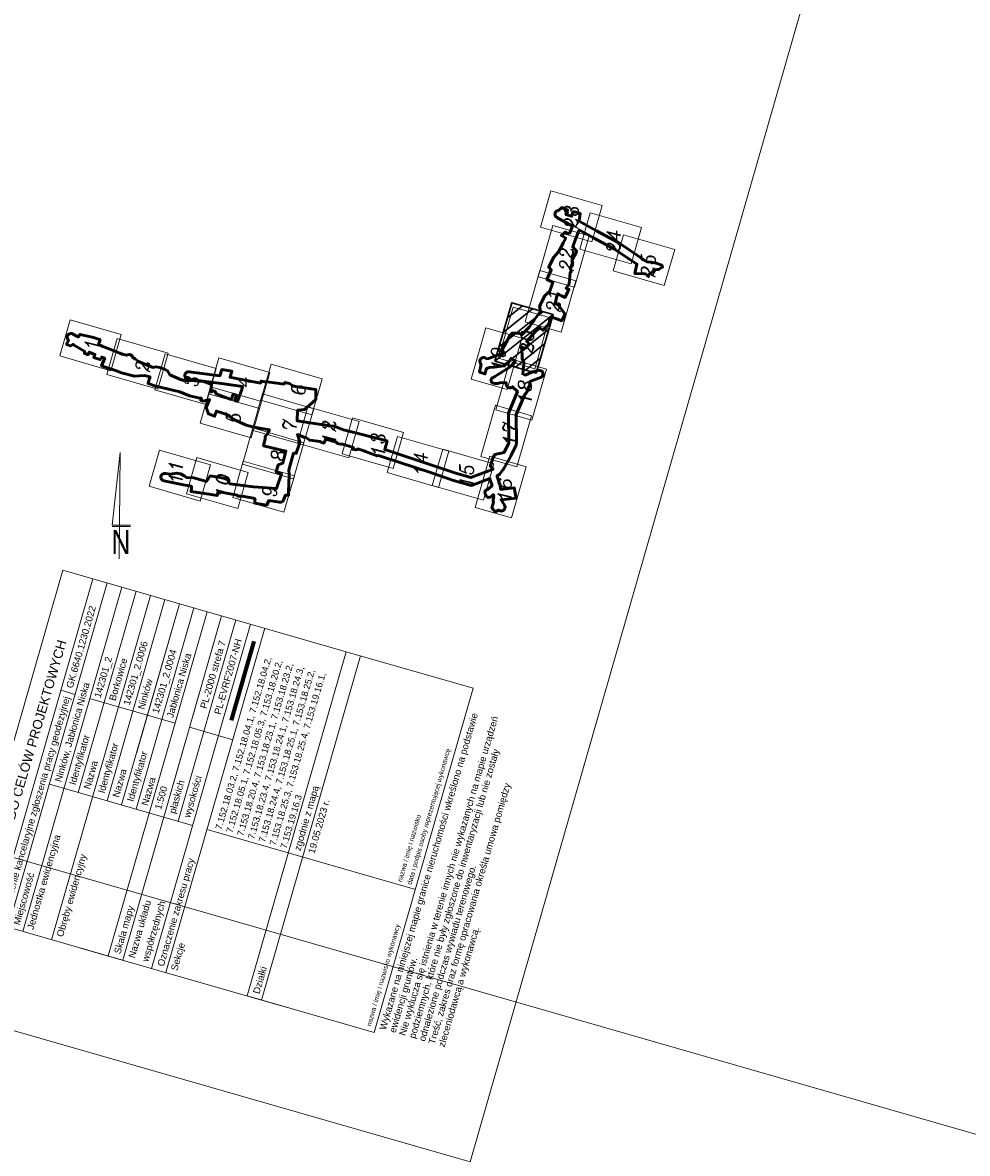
# Model space of a CAD drawing. Header units: metres. Extents: x 7482748 to 7484637, y 5684406 to 5687014.
# Tile 82 of 180: x 7483223 to 7483354, y 5685611 to 5685767. Entities that reach past the tile are written whole.
import ezdxf

# ---------------------------------------------------------------- set-up
doc = ezdxf.new("R2010")
doc.units = ezdxf.units.M
doc.header["$MEASUREMENT"] = 0
doc.layers.add('_ramki_nieplotowane', color=7, linetype='Continuous', lineweight=0, plot=False)
doc.layers.add('_Szkic_arkuszy', color=7, linetype='Continuous', lineweight=0)
doc.layers.add('_tabelka', color=7, linetype='Continuous', lineweight=0)
doc.styles.add('Style-Arial', font='arial.ttf')
doc.styles.add('Style-COMPRESSED', font='COMPRESSED.shx')
doc.styles.add('Style-ITALIC_1250', font='ITALIC_1250.shx')

# ---------------------------------------------------------------- blocks, each defined once
blk = doc.blocks.new('*U485')
at = {"layer": '_Szkic_arkuszy', "color": 5, "linetype": 'Continuous', "lineweight": 30}
for p, q in [((-80.53, 100.4), (80.53, -100.4)), ((-30.55, 86.04), (90.67, -65.1)), ((-90.67, 65.1), (30.55, -86.04)), ((19.43, 71.68), (100.82, -29.8)), ((69.4, 57.31), (110.96, 5.5)), ((-100.82, 29.8), (-19.43, -71.67)), ((-110.96, -5.5), (-69.4, -57.31))]:
    blk.add_line(p, q, dxfattribs=at)
at = {"layer": '_Szkic_arkuszy', "color": 5, "linetype": 'Continuous', "lineweight": 30, "flags": 128}
blk.add_lwpolyline([(-80.53, 100.4), (-121.54, -42.33), (80.53, -100.4), (121.54, 42.33), (-80.53, 100.4)], close=True, dxfattribs=at)

msp = doc.modelspace()

# ---------------------------------------------------------------- linework, layer by layer
at = {"layer": '_ramki_nieplotowane', "color": 3, "linetype": 'Continuous', "lineweight": 0, "flags": 128}
for points in [[(7482999.77, 5685691.75), (7483285.22, 5685609.72), (7483401.36, 5686013.86), (7483115.9, 5686095.89), (7482999.77, 5685691.75)], [(7482977.55, 5685284.54), (7483263.01, 5685202.51), (7483379.14, 5685606.66), (7483093.69, 5685688.69), (7482977.55, 5685284.54)]]:
    msp.add_lwpolyline(points, close=True, dxfattribs=at)
at = {"layer": '_Szkic_arkuszy', "color": 7, "linetype": 'Continuous', "lineweight": 0, "flags": 128}
for points in [[(7483296.4, 5685743.92), (7483294.96, 5685738.92), (7483302.03, 5685736.89), (7483303.47, 5685741.88), (7483296.4, 5685743.92)], [(7483301.84, 5685740.87), (7483300.41, 5685735.87), (7483307.48, 5685733.84), (7483308.92, 5685738.84), (7483301.84, 5685740.87)], [(7483294.64, 5685732.06), (7483299.64, 5685730.62), (7483301.67, 5685737.7), (7483296.67, 5685739.13), (7483294.64, 5685732.06)], [(7483306.43, 5685737.85), (7483304.99, 5685732.85), (7483312.06, 5685730.82), (7483313.5, 5685735.81), (7483306.43, 5685737.85)], [(7483292.82, 5685725.84), (7483297.82, 5685724.41), (7483299.85, 5685731.48), (7483294.85, 5685732.91), (7483292.82, 5685725.84)], [(7483289.16, 5685720.78), (7483294.16, 5685719.34), (7483296.19, 5685726.41), (7483291.19, 5685727.85), (7483289.16, 5685720.78)], [(7483229.94, 5685726.1), (7483228.5, 5685721.1), (7483235.57, 5685719.07), (7483237.01, 5685724.06), (7483229.94, 5685726.1)], [(7483285.36, 5685717.91), (7483290.36, 5685716.48), (7483292.39, 5685723.55), (7483287.39, 5685724.99), (7483285.36, 5685717.91)], [(7483236.43, 5685723.53), (7483235, 5685718.54), (7483242.07, 5685716.5), (7483243.5, 5685721.5), (7483236.43, 5685723.53)], [(7483243.07, 5685721.42), (7483241.63, 5685716.43), (7483248.71, 5685714.39), (7483250.14, 5685719.39), (7483243.07, 5685721.42)], [(7483250.48, 5685720.86), (7483249.05, 5685715.87), (7483256.12, 5685713.83), (7483257.56, 5685718.83), (7483250.48, 5685720.86)], [(7483257.72, 5685719.99), (7483256.28, 5685714.99), (7483263.35, 5685712.96), (7483264.79, 5685717.96), (7483257.72, 5685719.99)], [(7483288.77, 5685713.65), (7483293.77, 5685712.21), (7483295.8, 5685719.29), (7483290.8, 5685720.72), (7483288.77, 5685713.65)], [(7483249.32, 5685716.82), (7483247.89, 5685711.82), (7483254.96, 5685709.79), (7483256.4, 5685714.79), (7483249.32, 5685716.82)], [(7483256.53, 5685715.85), (7483255.09, 5685710.86), (7483262.16, 5685708.82), (7483263.6, 5685713.82), (7483256.53, 5685715.85)], [(7483262.8, 5685714.07), (7483261.37, 5685709.07), (7483268.44, 5685707.04), (7483269.87, 5685712.03), (7483262.8, 5685714.07)], [(7483286.71, 5685707.21), (7483291.7, 5685705.78), (7483293.73, 5685712.85), (7483288.74, 5685714.29), (7483286.71, 5685707.21)], [(7483268.96, 5685712.57), (7483267.52, 5685707.57), (7483274.6, 5685705.54), (7483276.03, 5685710.53), (7483268.96, 5685712.57)], [(7483255.17, 5685711.15), (7483253.74, 5685706.15), (7483260.81, 5685704.12), (7483262.25, 5685709.11), (7483255.17, 5685711.15)], [(7483275.2, 5685709.97), (7483273.76, 5685704.98), (7483280.84, 5685702.94), (7483282.27, 5685707.94), (7483275.2, 5685709.97)], [(7483242.27, 5685708.09), (7483240.84, 5685703.09), (7483247.91, 5685701.06), (7483249.34, 5685706.06), (7483242.27, 5685708.09)], [(7483281.43, 5685708.21), (7483279.99, 5685703.21), (7483287.06, 5685701.18), (7483288.5, 5685706.18), (7483281.43, 5685708.21)], [(7483247.47, 5685707.05), (7483246.04, 5685702.06), (7483253.11, 5685700.02), (7483254.55, 5685705.02), (7483247.47, 5685707.05)], [(7483253.85, 5685706.55), (7483252.42, 5685701.56), (7483259.49, 5685699.52), (7483260.93, 5685704.52), (7483253.85, 5685706.55)], [(7483285.93, 5685700.17), (7483290.93, 5685698.73), (7483292.96, 5685705.8), (7483287.97, 5685707.24), (7483285.93, 5685700.17)]]:
    msp.add_lwpolyline(points, close=True, dxfattribs=at)
at = {"layer": '_Szkic_arkuszy', "color": 252, "linetype": 'Continuous', "lineweight": 53, "flags": 128}
msp.add_lwpolyline([(7483260.77, 5685716.91), (7483263.89, 5685716.49), (7483263.88, 5685715.09), (7483262.63, 5685713.95), (7483262.35, 5685713.69), (7483262.33, 5685713.69), (7483262.32, 5685713.69), (7483261.38, 5685713.61), (7483261.34, 5685712.16), (7483261.34, 5685712.12), (7483264.61, 5685711.65), (7483264.93, 5685711.59), (7483265.08, 5685711.57), (7483265.5, 5685711.48), (7483265.68, 5685711.44), (7483266.44, 5685711.38), (7483267.7, 5685710.91), (7483273.75, 5685709.37), (7483273.42, 5685708.16), (7483280.08, 5685705.97), (7483283.26, 5685704.9), (7483285.33, 5685704.29), (7483288.16, 5685705.37), (7483288.39, 5685705.47), (7483288.01, 5685705.9), (7483288.13, 5685706.21), (7483288.38, 5685706.96), (7483288.65, 5685707.49), (7483289.92, 5685707.77), (7483290.57, 5685709.12), (7483290.52, 5685713.1), (7483290.52, 5685713.19), (7483290.56, 5685713.31), (7483291.77, 5685716.2), (7483291.09, 5685716.84), (7483290.96, 5685716.76), (7483290.83, 5685716.72), (7483290.7, 5685716.71), (7483290.57, 5685716.74), (7483290.45, 5685716.8), (7483290.34, 5685716.89), (7483290.27, 5685717), (7483290.23, 5685717.13), (7483290.22, 5685717.27), (7483290.19, 5685717.36), (7483290.19, 5685717.42), (7483289.32, 5685717.41), (7483289.18, 5685717.34), (7483289.04, 5685717.32), (7483288.93, 5685717.3), (7483288.79, 5685717.31), (7483288.66, 5685717.32), (7483288.49, 5685717.35), (7483288.24, 5685717.41), (7483288.11, 5685717.85), (7483288.22, 5685718.02), (7483288.39, 5685718.13), (7483288.54, 5685718.21), (7483288.62, 5685718.24), (7483288.7, 5685718.29), (7483289.01, 5685718.49), (7483290.62, 5685719.51), (7483291.13, 5685719.95), (7483291.47, 5685720.25), (7483291.39, 5685720.41), (7483290.92, 5685720.72), (7483290.86, 5685720.76), (7483290.84, 5685720.74), (7483290.67, 5685720.44), (7483290.44, 5685720.19), (7483289.87, 5685719.72), (7483288.54, 5685719.56), (7483287.92, 5685719.53), (7483287.51, 5685719.37), (7483287.27, 5685718.63), (7483286.98, 5685718.73), (7483286.54, 5685718.85), (7483286.74, 5685719.97), (7483286.66, 5685720.06), (7483286.6, 5685720.18), (7483286.57, 5685720.32), (7483286.57, 5685720.45), (7483286.61, 5685720.58), (7483286.68, 5685720.69), (7483286.78, 5685720.79), (7483286.9, 5685720.85), (7483287.03, 5685720.88), (7483287.17, 5685720.88), (7483287.3, 5685720.84), (7483287.42, 5685720.77), (7483287.49, 5685720.72), (7483287.76, 5685720.73), (7483288.9, 5685721.17), (7483289.05, 5685721.25), (7483289.71, 5685721.35), (7483289.67, 5685721.96), (7483290.72, 5685723.87), (7483291.03, 5685724.27), (7483291.54, 5685724.26), (7483292.04, 5685724.21), (7483292.39, 5685724.04), (7483293.39, 5685725.1), (7483293.52, 5685725.28), (7483293.73, 5685725.57), (7483293.97, 5685725.92), (7483294.08, 5685726.1), (7483294.25, 5685726.32), (7483294.53, 5685726.7), (7483294.78, 5685727.01), (7483294.97, 5685727.31), (7483294.82, 5685727.97), (7483295.54, 5685729.42), (7483296.24, 5685730.04), (7483296.67, 5685731.28), (7483295.84, 5685731.67), (7483296.44, 5685732.99), (7483296.09, 5685733.36), (7483296.73, 5685734.71), (7483297.42, 5685735.48), (7483297.93, 5685736.42), (7483298.09, 5685736.72), (7483298.45, 5685737.39), (7483297.84, 5685737.73), (7483298.38, 5685738.22), (7483298.79, 5685738.03), (7483299.03, 5685738.11), (7483299.39, 5685739.03), (7483297.22, 5685740.23), (7483297.09, 5685740.33), (7483297.01, 5685740.44), (7483296.96, 5685740.56), (7483296.95, 5685740.7), (7483296.96, 5685740.83), (7483297.02, 5685740.96), (7483297.1, 5685741.06), (7483297.21, 5685741.15), (7483297.33, 5685741.2), (7483297.46, 5685741.22), (7483297.55, 5685741.3), (7483297.68, 5685741.41), (7483297.89, 5685741.6), (7483298.16, 5685741.49), (7483298.7, 5685741.27), (7483298.46, 5685740.67), (7483299.24, 5685740.42), (7483299.51, 5685741.06), (7483300.44, 5685740.77), (7483300.33, 5685740.08), (7483300.28, 5685739.74), (7483300.3, 5685739.73), (7483302.7, 5685738.41), (7483305.71, 5685736.77), (7483305.75, 5685736.75), (7483305.92, 5685736.64), (7483309.65, 5685734.12), (7483310.2, 5685734.08), (7483310.72, 5685733.98), (7483310.95, 5685733.93), (7483311.71, 5685733.63), (7483311.82, 5685733.39), (7483311.82, 5685733.39), (7483311.69, 5685733.32), (7483311.3, 5685733.06), (7483311.08, 5685733.03), (7483310.64, 5685732.97), (7483310.54, 5685732.86), (7483310.38, 5685732.69), (7483310.37, 5685732.68), (7483310.16, 5685732.56), (7483310.11, 5685732.54), (7483310.01, 5685732.38), (7483309.99, 5685732.35), (7483309.87, 5685732.21), (7483309.87, 5685732.07), (7483309.74, 5685732.16), (7483309.6, 5685732.37), (7483309.49, 5685732.43), (7483309.39, 5685732.47), (7483309.24, 5685732.47), (7483308.24, 5685732.49), (7483308.01, 5685732.48), (7483308.27, 5685733.79), (7483305.34, 5685735.76), (7483305.19, 5685735.86), (7483302.2, 5685737.48), (7483300.32, 5685738.52), (7483299.96, 5685737.71), (7483299.77, 5685737.26), (7483299.4, 5685736.18), (7483299.93, 5685735.59), (7483299.92, 5685735.48), (7483299.3, 5685734.3), (7483299.42, 5685734.08), (7483299.24, 5685733.62), (7483299.03, 5685733.25), (7483299.23, 5685732.84), (7483299.05, 5685732.62), (7483298.9, 5685731.09), (7483298.5, 5685730.49), (7483298.87, 5685730.31), (7483298.7, 5685729.91), (7483298.5, 5685729.5), (7483298.4, 5685729.3), (7483298.35, 5685729.19), (7483297.87, 5685729.43), (7483297.38, 5685729.69), (7483297.16, 5685729.24), (7483297.11, 5685728.98), (7483297.05, 5685728.67), (7483296.96, 5685728.33), (7483297.38, 5685728.18), (7483298.3, 5685726.92), (7483298.29, 5685726.74), (7483297.88, 5685725.97), (7483297.32, 5685726.2), (7483296.4, 5685726.53), (7483296.3, 5685725.71), (7483295.3, 5685724.66), (7483294.8, 5685725), (7483294.21, 5685724.44), (7483293.03, 5685723.11), (7483293.45, 5685722.8), (7483292.83, 5685722.15), (7483292.37, 5685722.32), (7483292.43, 5685720.86), (7483292.43, 5685720.79), (7483292.41, 5685720.71), (7483292.59, 5685720.35), (7483292.63, 5685720.21), (7483292.64, 5685720.08), (7483292.63, 5685720.02), (7483292.51, 5685718.63), (7483292.85, 5685718.46), (7483293.85, 5685718.9), (7483294.6, 5685719.09), (7483294.74, 5685719.12), (7483294.88, 5685719.11), (7483295.01, 5685719.07), (7483295.12, 5685719), (7483295.21, 5685718.89), (7483295.27, 5685718.77), (7483295.3, 5685718.64), (7483295.29, 5685718.51), (7483295.25, 5685718.38), (7483295.18, 5685718.26), (7483295.08, 5685718.17), (7483294.96, 5685718.11), (7483293.49, 5685717.56), (7483293.49, 5685717.46), (7483293.46, 5685717.13), (7483293.2, 5685716.51), (7483293.16, 5685716.37), (7483293.06, 5685716.08), (7483292.8, 5685715.76), (7483291.57, 5685713), (7483291.62, 5685709.01), (7483291.61, 5685708.9), (7483291.57, 5685708.77), (7483290.86, 5685707.3), (7483290.85, 5685707.27), (7483289.85, 5685705.48), (7483289.8, 5685705.41), (7483289.34, 5685704.81), (7483289.25, 5685704.72), (7483289.13, 5685704.65), (7483288.98, 5685704.58), (7483288.98, 5685704.38), (7483289.37, 5685703.25), (7483289.39, 5685703.07), (7483289.46, 5685702.67), (7483291.29, 5685702.89), (7483291.59, 5685701.45), (7483289.51, 5685701.24), (7483289.97, 5685700.47), (7483290.03, 5685700.33), (7483290.05, 5685700.2), (7483290.03, 5685700.06), (7483289.98, 5685699.94), (7483289.9, 5685699.83), (7483289.8, 5685699.75), (7483289.67, 5685699.69), (7483289.54, 5685699.67), (7483289.4, 5685699.69), (7483289.28, 5685699.73), (7483289.17, 5685699.81), (7483288.69, 5685699.55), (7483288.23, 5685700.11), (7483288.47, 5685700.9), (7483288.43, 5685701.03), (7483288.43, 5685701.16), (7483288.48, 5685701.67), (7483288.45, 5685701.94), (7483288.21, 5685701.71), (7483288.09, 5685701.62), (7483287.96, 5685701.57), (7483287.82, 5685701.56), (7483287.69, 5685701.58), (7483287.57, 5685701.64), (7483287.46, 5685701.72), (7483287.38, 5685701.83), (7483287.33, 5685701.96), (7483287.3, 5685702.11), (7483287.28, 5685702.28), (7483287.32, 5685702.42), (7483287.36, 5685702.51), (7483287.43, 5685702.58), (7483287.47, 5685702.6), (7483287.65, 5685702.67), (7483288.25, 5685703.22), (7483287.96, 5685704.1), (7483287.95, 5685704.16), (7483285.54, 5685703.25), (7483285.48, 5685703.23), (7483285.34, 5685703.21), (7483285.21, 5685703.23), (7483282.95, 5685703.89), (7483282.93, 5685703.9), (7483279.75, 5685704.98), (7483273.09, 5685707.16), (7483272.57, 5685707.33), (7483272.37, 5685707.3), (7483270.77, 5685707.91), (7483270.68, 5685707.93), (7483269.69, 5685708.26), (7483269.62, 5685708.19), (7483269.47, 5685708.15), (7483269, 5685708.22), (7483269.09, 5685708.47), (7483267.58, 5685708.92), (7483267.35, 5685708.93), (7483266.86, 5685709.02), (7483266.77, 5685709.18), (7483266.07, 5685709.39), (7483265.26, 5685709.61), (7483265.01, 5685709.07), (7483264.6, 5685709.19), (7483264.51, 5685709.28), (7483263.05, 5685709.45), (7483262.59, 5685709.78), (7483262.23, 5685709.89), (7483261.69, 5685710.09), (7483261.36, 5685710.23), (7483261.67, 5685709.25), (7483261.55, 5685708.72), (7483261.19, 5685707.67), (7483260.8, 5685707.67), (7483260.37, 5685706.01), (7483260.17, 5685705.3), (7483260.22, 5685704.78), (7483260.21, 5685704.62), (7483260.12, 5685702.35), (7483260.12, 5685702.32), (7483260.14, 5685701.89), (7483259.8, 5685701.88), (7483259.71, 5685701.89), (7483259.48, 5685701.3), (7483259.45, 5685701.2), (7483259.38, 5685701.08), (7483259.28, 5685700.99), (7483259.16, 5685700.92), (7483259.15, 5685700.92), (7483259.13, 5685700.91), (7483258.99, 5685700.88), (7483258.86, 5685700.88), (7483257.39, 5685701.12), (7483257.12, 5685700.49), (7483255.45, 5685700.78), (7483255.48, 5685701.1), (7483255.51, 5685701.35), (7483255.28, 5685701.43), (7483255.26, 5685701.43), (7483253.71, 5685701.73), (7483253.57, 5685701.72), (7483253.17, 5685701.75), (7483253.08, 5685701.79), (7483253.03, 5685701.86), (7483250.82, 5685702.29), (7483250.39, 5685702.38), (7483250.24, 5685701.82), (7483249.17, 5685702.01), (7483246.64, 5685702.39), (7483246.72, 5685702.74), (7483246.69, 5685703.1), (7483245.84, 5685703.26), (7483242.9, 5685703.84), (7483242.75, 5685703.89), (7483242.64, 5685703.97), (7483242.56, 5685704.07), (7483242.5, 5685704.19), (7483242.48, 5685704.33), (7483242.49, 5685704.46), (7483242.53, 5685704.59), (7483242.61, 5685704.7), (7483242.71, 5685704.79), (7483242.83, 5685704.85), (7483242.96, 5685704.88), (7483243.1, 5685704.87), (7483243.79, 5685704.76), (7483244.69, 5685704.93), (7483245.2, 5685704.82), (7483245.8, 5685704.47), (7483246.04, 5685704.31), (7483247.05, 5685704.28), (7483248.78, 5685703.77), (7483249.28, 5685704.52), (7483250.62, 5685704.29), (7483251.32, 5685704.15), (7483251.63, 5685704.04), (7483252.02, 5685703.43), (7483255.3, 5685703.03), (7483258.45, 5685702.77), (7483259.15, 5685704.82), (7483258.4, 5685705.11), (7483258.71, 5685706.06), (7483259.34, 5685706.31), (7483259.76, 5685707.95), (7483256.68, 5685708.67), (7483256.9, 5685709.65), (7483256.89, 5685709.79), (7483256.91, 5685709.92), (7483256.96, 5685710.04), (7483257.05, 5685710.15), (7483257.16, 5685710.23), (7483257.47, 5685710.9), (7483255.11, 5685711.3), (7483254.81, 5685711.4), (7483254.28, 5685711.54), (7483252.38, 5685712.42), (7483251.81, 5685712.91), (7483250.89, 5685713.23), (7483250.16, 5685713.48), (7483249.9, 5685712.78), (7483249.05, 5685713.09), (7483248.76, 5685713.97), (7483249.21, 5685715.08), (7483248.71, 5685714.94), (7483248.34, 5685714.86), (7483247.98, 5685714.98), (7483248.08, 5685715.25), (7483247.69, 5685715.32), (7483246.45, 5685715.6), (7483245.09, 5685716.13), (7483241.76, 5685716.95), (7483240.71, 5685717.31), (7483240.81, 5685717.73), (7483240.99, 5685718.21), (7483240.79, 5685718.26), (7483240.22, 5685718.39), (7483238.82, 5685718.29), (7483237.02, 5685718.78), (7483236.19, 5685719.09), (7483234.29, 5685719.73), (7483234.71, 5685720.79), (7483234.3, 5685720.94), (7483234.1, 5685720.61), (7483233.46, 5685720.82), (7483233.21, 5685720.91), (7483233.35, 5685721.31), (7483233.19, 5685721.37), (7483232.58, 5685721.63), (7483232.41, 5685721.28), (7483231.92, 5685721.47), (7483231.96, 5685721.72), (7483230.62, 5685722.48), (7483230.47, 5685722.58), (7483230.33, 5685722.71), (7483229.97, 5685722.48), (7483229.46, 5685722.69), (7483229.47, 5685722.84), (7483229.65, 5685723.14), (7483229.7, 5685723.29), (7483229.6, 5685723.4), (7483229.55, 5685723.53), (7483229.53, 5685723.66), (7483229.54, 5685723.8), (7483229.59, 5685723.92), (7483229.67, 5685724.03), (7483229.77, 5685724.12), (7483229.89, 5685724.18), (7483230.03, 5685724.2), (7483230.16, 5685724.19), (7483230.29, 5685724.14), (7483230.4, 5685724.07), (7483231.05, 5685723.73), (7483231.32, 5685724.07), (7483231.72, 5685723.98), (7483232.98, 5685723.68), (7483233.45, 5685723.55), (7483233.99, 5685723.36), (7483234.07, 5685723.35), (7483233.86, 5685722.71), (7483234.47, 5685722.43), (7483235.21, 5685722.15), (7483236.8, 5685721.47), (7483237.13, 5685721.36), (7483237.74, 5685721.21), (7483238.11, 5685721.32), (7483238.26, 5685721.26), (7483238.46, 5685721.19), (7483238.51, 5685721.06), (7483238.53, 5685720.98), (7483238.58, 5685720.93), (7483238.74, 5685720.78), (7483238.76, 5685720.78), (7483238.92, 5685720.71), (7483239.37, 5685720.32), (7483240.49, 5685719.9), (7483240.83, 5685719.74), (7483241.07, 5685719.63), (7483241.37, 5685719.52), (7483241.81, 5685719.6), (7483242.32, 5685719.52), (7483242.98, 5685719.28), (7483243.4, 5685719.07), (7483243.73, 5685718.49), (7483245.2, 5685717.85), (7483245.37, 5685717.8), (7483245.48, 5685717.74), (7483245.8, 5685717.65), (7483246.46, 5685717.73), (7483247.72, 5685717.6), (7483248.37, 5685717.56), (7483249.13, 5685717.32), (7483249.49, 5685717.18), (7483249.44, 5685716.66), (7483249.36, 5685716.35), (7483249.42, 5685716.14), (7483249.71, 5685716.3), (7483249.98, 5685716.19), (7483250.14, 5685715.86), (7483252.18, 5685715.1), (7483252.47, 5685715.83), (7483252.92, 5685715.68), (7483252.66, 5685714.97), (7483252.84, 5685714.93), (7483252.98, 5685714.83), (7483253.11, 5685714.97), (7483253.65, 5685716.47), (7483253.74, 5685716.89), (7483251.2, 5685717.24), (7483246.26, 5685717.89), (7483246.11, 5685717.93), (7483246, 5685718), (7483245.91, 5685718.1), (7483245.84, 5685718.22), (7483245.81, 5685718.35), (7483245.81, 5685718.49), (7483245.85, 5685718.62), (7483245.92, 5685718.73), (7483246.02, 5685718.83), (7483246.13, 5685718.9), (7483246.27, 5685718.93), (7483246.4, 5685718.93), (7483250.65, 5685718.37), (7483250.89, 5685719.21), (7483252.29, 5685719), (7483252.04, 5685718.16), (7483252.45, 5685718.08), (7483256.27, 5685717.36), (7483256.32, 5685717.64), (7483256.83, 5685717.55), (7483256.95, 5685717.53), (7483257.1, 5685717.51), (7483257.11, 5685717.51), (7483258.53, 5685717.34), (7483259.53, 5685717.22), (7483259.62, 5685717.45), (7483260.28, 5685717.3), (7483260.77, 5685716.91)], close=True, dxfattribs=at)
at = {"layer": '_tabelka', "color": 7, "linetype": 'Continuous', "lineweight": 0}
for p, q in [((7483236.83, 5685707.75), (7483235.73, 5685697.71)), ((7483236.72, 5685693.08), (7483236.83, 5685707.75)), ((7483235.73, 5685697.71), (7483238.28, 5685697.71)), ((7483235.75, 5685697.53), (7483238.3, 5685697.53)), ((7483268.08, 5685680.24), (7483228.93, 5685691.49)), ((7483285.65, 5685675.19), (7483268.08, 5685680.24)), ((7483271.98, 5685627.62), (7483285.65, 5685675.19)), ((7483231.37, 5685639.29), (7483259.94, 5685631.08)), ((7483254.41, 5685632.67), (7483271.98, 5685627.62))]:
    msp.add_line(p, q, dxfattribs=at)
at = {"layer": '_tabelka', "color": 250, "linetype": 'Continuous', "lineweight": 70}
msp.add_line((7483252.22, 5685670.77), (7483255.36, 5685681.67), dxfattribs=at)
at = {"layer": '_tabelka', "color": 7, "linetype": 'Continuous', "lineweight": 0, "flags": 128}
for points in [[(7483228.93, 5685691.49), (7483215.26, 5685643.91), (7483237.35, 5685637.57)], [(7483219.39, 5685642.73), (7483233.07, 5685690.31)], [(7483221.39, 5685642.15), (7483235.06, 5685689.73)], [(7483223.38, 5685641.58), (7483237.06, 5685689.16)], [(7483231.06, 5685660.78), (7483239.05, 5685688.58)], [(7483227.38, 5685640.43), (7483241.05, 5685688.01)], [(7483235.05, 5685659.63), (7483243.04, 5685687.44)], [(7483235.2, 5685638.19), (7483248.87, 5685685.76)], [(7483237.05, 5685659.06), (7483245.04, 5685686.86)], [(7483237.05, 5685659.06), (7483245.04, 5685686.86)], [(7483239.04, 5685658.49), (7483247.03, 5685686.29)], [(7483239.09, 5685666.15), (7483245.04, 5685686.86)], [(7483237.2, 5685637.61), (7483250.87, 5685685.19)], [(7483241.19, 5685636.47), (7483254.86, 5685684.04)], [(7483242.88, 5685657.38), (7483250.87, 5685685.19)], [(7483242.88, 5685657.38), (7483250.87, 5685685.19)], [(7483244.87, 5685656.81), (7483252.86, 5685684.62)], [(7483244.92, 5685664.48), (7483250.87, 5685685.19)], [(7483243.18, 5685635.89), (7483256.85, 5685683.47)], [(7483254.41, 5685632.67), (7483268.08, 5685680.24)], [(7483256.4, 5685632.09), (7483270.07, 5685679.67)], [(7483230.64, 5685674.33), (7483228.64, 5685674.91)], [(7483244.45, 5685670.37), (7483232.63, 5685673.76)], [(7483252.43, 5685668.07), (7483246.44, 5685669.79)], [(7483246.87, 5685656.24), (7483227.07, 5685661.93)], [(7483277.66, 5685647.39), (7483248.86, 5685655.66)]]:
    msp.add_lwpolyline(points, dxfattribs=at)

# ---------------------------------------------------------------- block references
at = {"layer": '_Szkic_arkuszy', "color": 5, "linetype": 'Continuous', "lineweight": 30, "xscale": 0.04, "yscale": 0.04, "zscale": 0.04, "rotation": 90}
msp.add_blockref('*U485', (7483292.67, 5685723.59), dxfattribs=at)

# ---------------------------------------------------------------- texts
at = {"layer": '_Szkic_arkuszy', "color": 7, "linetype": 'Continuous', "lineweight": 53, "style": 'Style-ITALIC_1250'}
for s, p in [('23', (7483300.16, 5685738.66)), ('24', (7483306.02, 5685735.25)), ('22', (7483299.5, 5685732.82)), ('25', (7483310.8, 5685731.96)), ('21', (7483297.71, 5685727.15)), ('1', (7483233.85, 5685721.93)), ('20', (7483294.05, 5685721.36)), ('19', (7483290.07, 5685719.05)), ('2', (7483240.94, 5685718.87)), ('3', (7483247.64, 5685716.8)), ('4', (7483254.79, 5685716.66)), ('6', (7483262.41, 5685715.62)), ('18', (7483293.73, 5685714.49)), ('5', (7483253.44, 5685711.78)), ('7', (7483261.21, 5685710.78)), ('12', (7483266.68, 5685708.96)), ('17', (7483291.64, 5685708.74)), ('13', (7483273.44, 5685707.22)), ('8', (7483259.61, 5685706.52)), ('14', (7483279.33, 5685704.51)), ('11', (7483245.48, 5685703.45)), ('10', (7483252.01, 5685701.52)), ('15', (7483285.7, 5685702.91)), ('9', (7483258.47, 5685701.52)), ('16', (7483290.93, 5685700.98))]:
    msp.add_text(s, height=1.88, rotation=90, dxfattribs=at).set_placement(p)
at = {"layer": '_tabelka', "color": 7, "linetype": 'Continuous', "lineweight": 0, "style": 'Style-COMPRESSED', "width": 0.83}
msp.add_text('N', height=3.31, dxfattribs=at).set_placement((7483235.63, 5685693.74))
at = {"layer": '_tabelka', "color": 7, "linetype": 'Continuous', "lineweight": 0, "style": 'Style-Arial'}
for s, height, p in [('GK.6640.1230.2022', 0.94, (7483230.27, 5685675.11)), ('142301_2.0006', 0.94, (7483238.17, 5685672.75)), ('Jabłonica Niska', 0.94, (7483244.16, 5685671.03)), ('PL-2000 strefa 7', 0.94, (7483248.78, 5685672.28)), ('PL-EVRF2007-NH', 0.94, (7483250.72, 5685671.47)), ('142301_2', 0.94, (7483234.14, 5685673.78)), ('Borkowice', 0.94, (7483236.19, 5685673.37)), ('142301_2.0004', 0.94, (7483242.16, 5685671.61)), ('Ninków, Jabłonica Niska', 0.94, (7483228.71, 5685662.15)), ('Ninków', 0.94, (7483240.17, 5685672.18)), ('Oznaczenie kancelaryjne zgłoszenia pracy geodezyjnej', 0.94, (7483221.04, 5685642.95)), ('Identyfikator', 0.94, (7483230.68, 5685661.74)), ('Identyfikator', 0.94, (7483234.67, 5685660.59)), ('data i podpis osoby reprezentującej wykonawcę', 0.66, (7483277.12, 5685647.98)), ('Identyfikator', 0.94, (7483238.67, 5685659.44)), ('Nazwa', 0.94, (7483232.68, 5685661.16)), ('Nazwa', 0.94, (7483236.67, 5685660.02)), ('wysokości', 0.94, (7483246.49, 5685657.19)), ('Nazwa', 0.94, (7483240.66, 5685658.87)), ('płaskich', 0.94, (7483244.46, 5685657.78)), ('zgodnie z mapą', 0.94, (7483261.77, 5685652.65)), ('1:500', 0.94, (7483242.5, 5685658.34)), ('19.05.2023 r.', 0.94, (7483263.7, 5685652.25)), ('nazwa / imię i nazwisko', 0.66, (7483275.78, 5685648.36)), ('Jednostka ewidencyjna', 0.94, (7483224.86, 5685641.75)), ('Obręby ewidencyjny', 0.94, (7483228.94, 5685640.74)), ('Miejscowość', 0.94, (7483222.96, 5685642.39)), ('Oznaczenie zakresu pracy', 0.94, (7483242.87, 5685636.67)), ('Nazwa układu', 0.94, (7483238.87, 5685637.82)), ('współrzędnych', 0.94, (7483240.72, 5685637.29)), ('Skala mapy', 0.94, (7483236.88, 5685638.39)), ('nazwa / imię i nazwisko wykonawcy', 0.66, (7483271.51, 5685628.44)), ('Sekcje', 0.94, (7483244.74, 5685636.07)), ('Działki', 0.94, (7483256.09, 5685632.87))]:
    msp.add_text(s, height=height, rotation=73.97, dxfattribs=at).set_placement(p)
at = {"layer": '_tabelka', "color": 7, "linetype": 'Continuous', "lineweight": 0, "rotation": 73.7397953, "style": 'Style-Arial'}
for s, insert, char_height, attachment_point, line_spacing_factor in [('MAPA DO CELÓW PROJEKTOWYCH', (7483224.45, 5685666.75), 1.3, 5, 0.82), ('7.152.18.03.2, 7.152.18.04.1, 7.152.18.04.2,\\P7.152.18.05.1, 7.152.18.05.3, 7.153.18.20.2,\\P7.153.18.20.4, 7.153.18.23.1, 7.153.18.23.2,\\P7.153.18.23.4, 7.153.18.24.1, 7.153.18.24.3,\\P7.153.18.24.4, 7.153.18.25.1, 7.153.18.25.2,\\P7.153.18.25.3, 7.153.18.25.4, 7.153.19.16.1,\\P7.153.19.16.3', (7483259.85, 5685652.94), 0.9, 7, 1.04), ('Wykazane na niniejszej mapie granice nieruchomości wkreślono na podstawie \\Pewidencji gruntów.\\PNie wyklucza się istnienia w terenie innych nie wykazanych na mapie urządzeń\\Ppodziemnych, które nie były zgłoszone do inwentaryzacji lub nie zostały\\Podnalezione podczas wywiadu terenowego.\\PTreść, zakres oraz formę opracowania określa umowa pomiędzy\\Pzleceniodawcą a wykonawcą.', (7483281.96, 5685625.44), 0.94, 7, 0.9)]:
    msp.add_mtext(s, dxfattribs=dict(at, insert=insert, char_height=char_height, attachment_point=attachment_point, line_spacing_factor=line_spacing_factor))

doc.saveas('drawing.dxf')
